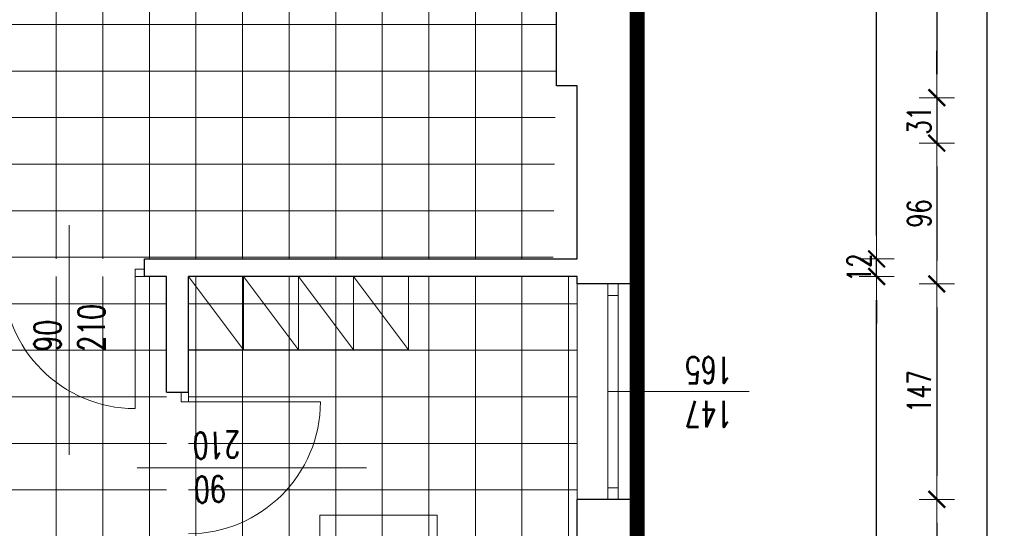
# Model space of a CAD drawing. Header units: millimetres. Extents: x -2948 to 78628, y 64669 to 215420.
# Tile 228 of 256: x 55868 to 56539, y 153618 to 153965. Entities that reach past the tile are written whole.
import ezdxf

# ---------------------------------------------------------------- set-up
doc = ezdxf.new("R2010")
doc.units = ezdxf.units.MM
doc.linetypes.add('B0301', pattern=[25, 12.5, -6.25, 0, -6.25])
doc.linetypes.add('HIDDEN', pattern=[9.525, 6.35, -3.175])
for name, color, linetype, lineweight in [('-stolarka', 103, 'Continuous', 13), ('1_OPIS_OKNA', 60, 'Continuous', 13), ('meble inst', 240, 'Continuous', 5), ('NOWE SCIANY', 3, 'Continuous', 13), ('OPIS', 2, 'Continuous', 13), ('POMOC', 1, 'Continuous', 13), ('WYMIAR', 5, 'Continuous', 13), ('ŚCIANY', 7, 'Continuous', 30)]:
    doc.layers.add(name, color=color, linetype=linetype, lineweight=lineweight)
for name, color, linetype in [('_POMOCNICZE', 252, 'Continuous'), ('C--L99b', 1, 'Continuous'), ('wymiary', 1, 'Continuous')]:
    doc.layers.add(name, color=color, linetype=linetype)
doc.styles.add('style2', font='romans.shx', dxfattribs={"width": 0.7})
doc.dimstyles.new('100', dxfattribs={"dimscale": 80, "dimtxt": 0.2, "dimasz": 0.2, "dimexe": 1.25, "dimexo": 0.625, "dimgap": 0.05, "dimtad": 1, "dimdec": 0, "dimdsep": 46, "dimlunit": 6, "dimtxsty": 'style2', "dimblk1": 'TICK', "dimblk2": 'TICK', "dimsah": 1, "dimcen": 0.2, "dimse1": 1, "dimse2": 1, "dimclrd": 256, "dimclrt": 2, "dimadec": 0, "dimazin": 0, "dimtfac": 1, "dimtdec": 0, "dimtix": 1, "dimtmove": 1, "dimatfit": 0, "dimldrblk": 'DOTSMALL', "dimfxl": 1, "dimtolj": 1, "dimtzin": 0, "dimarcsym": 0})
pattern_1 = [(270, (659746.15, 586523.536), (31.75, -6e-14), []), (360, (659746.15, 586523.536), (6e-14, 31.75), [])]

# ---------------------------------------------------------------- blocks, each defined once
blk = doc.blocks.new('A$C25880EC6')
for p, q in [((22.7, 69.55), (24.18, 62.97)), ((24.06, 69.9), (25.01, 66.15)), ((26.22, 69.89), (24.27, 63.3)), ((67.14, 69.89), (69.08, 63.3)), ((69.3, 69.9), (68.34, 66.15)), ((70.66, 69.55), (69.18, 62.97)), ((75.03, 69.72), (70.68, 69.72)), ((75.05, 69.55), (76.53, 62.97)), ((76.41, 69.9), (77.36, 66.15)), ((78.57, 69.89), (76.63, 63.3)), ((119.49, 69.89), (121.43, 63.3)), ((121.65, 69.9), (120.7, 66.15)), ((123.01, 69.55), (121.53, 62.97)), ((26.18, 59.01), (24.38, 23.68)), ((24.98, 61.87), (25.62, 61.75)), ((26.28, 60.92), (26.18, 59.01)), ((26.21, 59.01), (26.68, 58.99)), ((27.2, 59.46), (27.33, 61.93)), ((27.33, 61.93), (27.33, 62.12)), ((66.03, 61.93), (66.03, 62.12)), ((66.15, 59.46), (66.03, 61.93)), ((67.14, 59.01), (66.68, 58.99)), ((67.08, 60.92), (67.18, 59.01)), ((67.18, 59.01), (68.98, 23.68)), ((68.38, 61.87), (67.74, 61.75)), ((78.53, 59.01), (76.73, 23.68)), ((77.33, 61.87), (77.97, 61.75)), ((78.63, 60.92), (78.53, 59.01)), ((78.56, 59.01), (79.03, 58.99)), ((79.55, 59.46), (79.68, 61.93)), ((79.68, 61.93), (79.68, 62.12)), ((118.38, 61.93), (118.38, 62.12)), ((118.51, 59.46), (118.38, 61.93)), ((119.5, 59.01), (119.03, 58.99)), ((119.43, 60.92), (119.53, 59.01)), ((119.53, 59.01), (121.33, 23.68)), ((120.73, 61.87), (120.09, 61.75)), ((0, -50), (0, 50)), ((0, 50), (145.71, 50)), ((145.71, -50), (145.71, 50)), ((23.23, 18.45), (24.24, 21.14)), ((24.38, 23.68), (24.25, 21.2)), ((24.38, 23.68), (25.18, 23.64)), ((24.38, 23.68), (25.18, 23.64)), ((24.45, 17.8), (25.77, 19.71)), ((25.52, 23.48), (27.93, 20.94)), ((25.52, 23.48), (27.93, 20.94)), ((25.94, 19.8), (28.06, 19.8)), ((28.06, 20.6), (28.06, 19.8)), ((28.06, 20.6), (28.06, 19.8)), ((28.06, 19.8), (46.68, 19.8)), ((65.29, 19.8), (46.68, 19.8)), ((65.29, 20.6), (65.29, 19.8)), ((65.29, 20.6), (65.29, 19.8)), ((67.42, 19.8), (65.29, 19.8)), ((67.84, 23.48), (65.43, 20.94)), ((67.84, 23.48), (65.43, 20.94)), ((68.9, 17.8), (67.58, 19.71)), ((68.98, 23.68), (68.18, 23.64)), ((68.98, 23.68), (68.18, 23.64)), ((68.98, 23.68), (69.11, 21.2)), ((70.13, 18.45), (69.12, 21.14)), ((75.58, 18.45), (76.59, 21.14)), ((76.73, 23.68), (76.6, 21.2)), ((76.73, 23.68), (77.53, 23.64)), ((76.73, 23.68), (77.53, 23.64)), ((76.8, 17.8), (78.13, 19.71)), ((77.87, 23.48), (80.28, 20.94)), ((77.87, 23.48), (80.28, 20.94)), ((78.29, 19.8), (80.42, 19.8)), ((80.42, 20.6), (80.42, 19.8)), ((80.42, 20.6), (80.42, 19.8)), ((80.42, 19.8), (99.03, 19.8)), ((117.64, 19.8), (99.03, 19.8)), ((117.64, 20.6), (117.64, 19.8)), ((117.64, 20.6), (117.64, 19.8)), ((119.77, 19.8), (117.64, 19.8)), ((120.19, 23.48), (117.78, 20.94)), ((120.19, 23.48), (117.78, 20.94)), ((121.26, 17.8), (119.93, 19.71)), ((121.33, 23.68), (120.53, 23.64)), ((121.33, 23.68), (120.53, 23.64)), ((121.33, 23.68), (121.46, 21.2)), ((122.48, 18.45), (121.47, 21.14)), ((23.86, -19.54), (24.87, -22.23)), ((25.02, -24.77), (24.89, -22.29)), ((25.02, -24.77), (25.81, -24.72)), ((25.02, -24.77), (25.81, -24.72)), ((26.81, -60.1), (25.02, -24.77)), ((25.09, -18.88), (26.41, -20.8)), ((26.15, -24.57), (28.56, -22.03)), ((26.15, -24.57), (28.56, -22.03)), ((26.57, -20.89), (28.7, -20.89)), ((28.7, -20.89), (47.31, -20.89)), ((28.7, -21.69), (28.7, -20.89)), ((28.7, -21.69), (28.7, -20.89)), ((65.93, -20.89), (47.31, -20.89)), ((68.05, -20.89), (65.93, -20.89)), ((65.93, -21.69), (65.93, -20.89)), ((65.93, -21.69), (65.93, -20.89)), ((68.48, -24.57), (66.07, -22.03)), ((68.48, -24.57), (66.07, -22.03)), ((67.81, -60.1), (69.61, -24.77)), ((69.54, -18.88), (68.22, -20.8)), ((69.61, -24.77), (68.81, -24.72)), ((69.61, -24.77), (68.81, -24.72)), ((69.61, -24.77), (69.74, -22.29)), ((70.77, -19.54), (69.75, -22.23)), ((76.21, -19.54), (77.23, -22.23)), ((77.37, -24.77), (77.24, -22.29)), ((77.37, -24.77), (78.17, -24.72)), ((77.37, -24.77), (78.17, -24.72)), ((79.17, -60.1), (77.37, -24.77)), ((77.44, -18.88), (78.76, -20.8)), ((78.5, -24.57), (80.91, -22.03)), ((78.5, -24.57), (80.91, -22.03)), ((78.93, -20.89), (81.05, -20.89)), ((81.05, -20.89), (99.67, -20.89)), ((81.05, -21.69), (81.05, -20.89)), ((81.05, -21.69), (81.05, -20.89)), ((118.28, -20.89), (99.67, -20.89)), ((120.4, -20.89), (118.28, -20.89)), ((118.28, -21.69), (118.28, -20.89)), ((118.28, -21.69), (118.28, -20.89)), ((120.83, -24.57), (118.42, -22.03)), ((120.83, -24.57), (118.42, -22.03)), ((120.17, -60.1), (121.96, -24.77)), ((121.89, -18.88), (120.57, -20.8)), ((121.96, -24.77), (121.17, -24.72)), ((121.96, -24.77), (121.17, -24.72)), ((121.96, -24.77), (122.09, -22.29)), ((123.12, -19.54), (122.11, -22.23)), ((145.71, -50), (0, -50)), ((23.34, -70.64), (24.81, -64.06)), ((26.85, -70.98), (24.91, -64.38)), ((25.61, -62.96), (26.25, -62.84)), ((26.91, -62.01), (26.81, -60.1)), ((26.85, -60.1), (27.31, -60.07)), ((27.84, -60.55), (27.96, -63.02)), ((27.96, -63.02), (27.96, -63.21)), ((66.79, -60.55), (66.66, -63.02)), ((66.66, -63.02), (66.66, -63.21)), ((67.78, -60.1), (67.31, -60.07)), ((67.72, -62.01), (67.81, -60.1)), ((67.77, -70.98), (69.72, -64.38)), ((69.01, -62.96), (68.37, -62.84)), ((71.29, -70.64), (69.81, -64.06)), ((75.69, -70.64), (77.17, -64.06)), ((79.2, -70.98), (77.26, -64.38)), ((77.97, -62.96), (78.61, -62.84)), ((79.26, -62.01), (79.17, -60.1)), ((79.2, -60.1), (79.66, -60.07)), ((80.19, -60.55), (80.32, -63.02)), ((80.32, -63.02), (80.32, -63.21)), ((119.14, -60.55), (119.02, -63.02)), ((119.02, -63.02), (119.02, -63.21)), ((120.13, -60.1), (119.67, -60.07)), ((120.07, -62.01), (120.17, -60.1)), ((120.13, -70.98), (122.07, -64.38)), ((121.37, -62.96), (120.73, -62.84)), ((123.64, -70.64), (122.17, -64.06)), ((24.69, -70.99), (25.65, -67.24)), ((69.94, -70.99), (68.98, -67.24)), ((77.04, -70.99), (78, -67.24)), ((122.29, -70.99), (121.33, -67.24))]:
    blk.add_line(p, q)
for centre, radius, start, end in [((23.38, 69.72), 0.7, 14.51051, 194.51051), ((26.92, 69.62), 0.756, 102.60488, 165.0833), ((46.68, -18.72), 91.28, 90, 102.60488), ((46.68, -20.27), 91.28, 90, 102.39438), ((46.68, -18.72), 91.28, 77.39512, 90), ((46.68, -20.27), 91.28, 77.60562, 90), ((66.43, 69.62), 0.756, 14.9167, 77.39512), ((69.98, 69.72), 0.7, 345.48949, 165.48949), ((75.73, 69.72), 0.7, 14.51051, 194.51051), ((79.28, 69.62), 0.756, 102.60488, 165.0833), ((99.03, -18.72), 91.28, 90, 102.60488), ((99.03, -20.27), 91.28, 90, 102.39438), ((99.03, -18.72), 91.28, 77.39512, 90), ((99.03, -20.27), 91.28, 77.60562, 90), ((118.78, 69.62), 0.756, 14.9167, 77.39512), ((122.33, 69.72), 0.7, 345.48949, 165.48949), ((24.75, 63.15), 0.5, 163.58601, 211.1782), ((27.33, 72.64), 10.44, 256.15037, 268.60301), ((25.48, 60.96), 0.8, 357.08601, 79.76954), ((26.7, 59.49), 0.5, 267.02978, 357.08601), ((46.68, 164.67), 104.55, 259.33383, 280.66617), ((66.65, 59.49), 0.5, 182.91399, 272.97022), ((66.03, 72.64), 10.44, 271.39699, 283.84963), ((67.88, 60.96), 0.8, 100.23046, 182.91399), ((68.6, 63.15), 0.5, 328.8218, 16.41399), ((77.11, 63.15), 0.5, 163.58601, 211.1782), ((79.68, 72.64), 10.44, 256.15037, 268.60301), ((77.83, 60.96), 0.8, 357.08601, 79.76954), ((79.05, 59.49), 0.5, 267.02978, 357.08601), ((99.03, 164.67), 104.55, 259.33383, 280.66617), ((119.01, 59.49), 0.5, 182.91399, 272.97022), ((118.38, 72.64), 10.44, 271.39699, 283.84963), ((120.23, 60.96), 0.8, 100.23046, 182.91399), ((120.95, 63.15), 0.5, 328.8218, 16.41399), ((23.88, 18.2), 0.7, 155.87708, 324.97136), ((24.05, 21.21), 0.2, 339.37718, 357.02978), ((25.15, 23.14), 0.5, 43.51489, 87.02978), ((25.15, 23.14), 0.5, 43.51489, 87.02978), ((25.94, 19.6), 0.2, 90, 145.09695), ((27.56, 20.6), 0.5, 0, 43.51489), ((27.56, 20.6), 0.5, 0, 43.51489), ((65.79, 20.6), 0.5, 136.48511, 180), ((65.79, 20.6), 0.5, 136.48511, 180), ((67.42, 19.6), 0.2, 34.90305, 90), ((68.2, 23.14), 0.5, 92.97022, 136.48511), ((68.2, 23.14), 0.5, 92.97022, 136.48511), ((69.48, 18.2), 0.7, 215.02864, 24.12292), ((69.3, 21.21), 0.2, 182.97022, 200.62282), ((76.23, 18.2), 0.7, 155.87708, 324.97136), ((76.4, 21.21), 0.2, 339.37718, 357.02978), ((77.5, 23.14), 0.5, 43.51489, 87.02978), ((77.5, 23.14), 0.5, 43.51489, 87.02978), ((78.29, 19.6), 0.2, 90, 145.09695), ((79.92, 20.6), 0.5, 0, 43.51489), ((79.92, 20.6), 0.5, 0, 43.51489), ((118.14, 20.6), 0.5, 136.48511, 180), ((118.14, 20.6), 0.5, 136.48511, 180), ((119.77, 19.6), 0.2, 34.90305, 90), ((120.56, 23.14), 0.5, 92.97022, 136.48511), ((120.56, 23.14), 0.5, 92.97022, 136.48511), ((121.83, 18.2), 0.7, 215.02864, 24.12292), ((121.66, 21.21), 0.2, 182.97022, 200.62282), ((24.51, -19.29), 0.7, 35.02864, 204.12292), ((24.69, -22.3), 0.2, 2.97022, 20.62282), ((25.79, -24.23), 0.5, 272.97022, 316.48511), ((25.79, -24.23), 0.5, 272.97022, 316.48511), ((26.57, -20.69), 0.2, 214.90305, 270), ((28.2, -21.69), 0.5, 316.48511, 0), ((28.2, -21.69), 0.5, 316.48511, 0), ((66.43, -21.69), 0.5, 180, 223.51489), ((66.43, -21.69), 0.5, 180, 223.51489), ((68.05, -20.69), 0.2, 270, 325.09695), ((68.84, -24.23), 0.5, 223.51489, 267.02978), ((68.84, -24.23), 0.5, 223.51489, 267.02978), ((70.11, -19.29), 0.7, 335.87708, 144.97136), ((69.94, -22.3), 0.2, 159.37718, 177.02978), ((76.87, -19.29), 0.7, 35.02864, 204.12292), ((77.04, -22.3), 0.2, 2.97022, 20.62282), ((78.14, -24.23), 0.5, 272.97022, 316.48511), ((78.14, -24.23), 0.5, 272.97022, 316.48511), ((78.93, -20.69), 0.2, 214.90305, 270), ((80.55, -21.69), 0.5, 316.48511, 0), ((80.55, -21.69), 0.5, 316.48511, 0), ((118.78, -21.69), 0.5, 180, 223.51489), ((118.78, -21.69), 0.5, 180, 223.51489), ((120.4, -20.69), 0.2, 270, 325.09695), ((121.19, -24.23), 0.5, 223.51489, 267.02978), ((121.19, -24.23), 0.5, 223.51489, 267.02978), ((122.47, -19.29), 0.7, 335.87708, 144.97136), ((122.29, -22.3), 0.2, 159.37718, 177.02978), ((25.39, -64.24), 0.5, 148.8218, 196.41399), ((27.96, -73.73), 10.44, 91.39699, 103.84963), ((26.11, -62.05), 0.8, 280.23046, 2.91399), ((27.34, -60.57), 0.5, 2.91399, 92.97022), ((47.31, -165.76), 104.55, 79.33383, 100.66617), ((67.29, -60.57), 0.5, 87.02978, 177.08601), ((66.66, -73.73), 10.44, 76.15037, 88.60301), ((68.52, -62.05), 0.8, 177.08601, 259.76954), ((69.24, -64.24), 0.5, 343.58601, 31.1782), ((77.74, -64.24), 0.5, 148.8218, 196.41399), ((80.32, -73.73), 10.44, 91.39699, 103.84963), ((78.46, -62.05), 0.8, 280.23046, 2.91399), ((79.69, -60.57), 0.5, 2.91399, 92.97022), ((99.67, -165.76), 104.55, 79.33383, 100.66617), ((119.64, -60.57), 0.5, 87.02978, 177.08601), ((119.02, -73.73), 10.44, 76.15037, 88.60301), ((120.87, -62.05), 0.8, 177.08601, 259.76954), ((121.59, -64.24), 0.5, 343.58601, 31.1782), ((24.01, -70.81), 0.7, 165.48949, 345.48949), ((27.56, -70.71), 0.756, 194.9167, 257.39512), ((47.31, 17.63), 91.28, 257.39512, 270), ((47.31, 19.18), 91.28, 257.60562, 270), ((47.31, 19.18), 91.28, 270, 282.39438), ((47.31, 17.63), 91.28, 270, 282.60488), ((67.07, -70.71), 0.756, 282.60488, 345.0833), ((70.61, -70.81), 0.7, 194.51051, 14.51051), ((76.37, -70.81), 0.7, 165.48949, 345.48949), ((79.91, -70.71), 0.756, 194.9167, 257.39512), ((99.67, 17.63), 91.28, 257.39512, 270), ((99.67, 19.18), 91.28, 257.60562, 270), ((99.67, 19.18), 91.28, 270, 282.39438), ((99.67, 17.63), 91.28, 270, 282.60488), ((119.42, -70.71), 0.756, 282.60488, 345.0833), ((122.97, -70.81), 0.7, 194.51051, 14.51051)]:
    blk.add_arc(centre, radius, start, end)
at = {"extrusion": (0, 0, -1)}
for centre, major_axis, ratio, start_param, end_param in [((24.98, 62.97), (0, 1.1), 0.727273, 3.141593, 4.712389), ((24.94, 63.6), (0, 1.1), 0.727273, 3.281456, 4.018429), ((27.02, 62.12), (0.305, 0), 0.306923, -1.406459, 0.051116), ((77.33, 62.97), (0, 1.1), 0.727273, 3.141593, 4.712389), ((77.29, 63.6), (0, 1.1), 0.727273, 3.281456, 4.018429), ((79.38, 62.12), (0.305, 0), 0.306923, -1.406459, 0.051116), ((25.2, 20.77), (-0.778, 0.778), 0.727273, 3.663256, 4.730066), ((68.16, 20.76), (0.736, 0.817), 0.727273, 0.765622, 1.588473), ((77.55, 20.77), (-0.778, 0.778), 0.727273, 3.663256, 4.730066), ((120.51, 20.76), (0.736, 0.817), 0.727273, 0.765622, 1.588473), ((25.83, -21.85), (0.736, 0.817), 0.727273, 3.907214, 4.730066), ((68.79, -21.86), (-0.778, 0.778), 0.727273, 0.521663, 1.588473), ((78.19, -21.85), (0.736, 0.817), 0.727273, 3.907214, 4.730066), ((121.15, -21.86), (-0.778, 0.778), 0.727273, 0.521663, 1.588473), ((66.97, -63.21), (-0.305, 0), 0.306923, -1.406459, 0.051116), ((69.01, -64.06), (0, 1.1), 0.727273, 0, 1.570796), ((69.05, -64.69), (0, 1.1), 0.727273, 0.139864, 0.876837), ((119.32, -63.21), (-0.305, 0), 0.306923, -1.406459, 0.051116), ((121.37, -64.06), (0, 1.1), 0.727273, 0, 1.570796), ((121.4, -64.69), (0, 1.1), 0.727273, 0.139864, 0.876837)]:
    blk.add_ellipse(centre, major_axis=major_axis, ratio=ratio, start_param=start_param, end_param=end_param, dxfattribs=at)
for centre, major_axis, ratio, start_param, end_param in [((66.33, 62.12), (-0.305, 0), 0.306923, -1.406459, 0.051116), ((68.38, 62.97), (0, 1.1), 0.727273, 3.141593, 4.712389), ((68.41, 63.6), (0, 1.1), 0.727273, 3.281456, 4.018429), ((118.68, 62.12), (-0.305, 0), 0.306923, -1.406459, 0.051116), ((120.73, 62.97), (0, 1.1), 0.727273, 3.141593, 4.712389), ((120.77, 63.6), (0, 1.1), 0.727273, 3.281456, 4.018429), ((25.2, 20.76), (-0.736, 0.817), 0.727273, 0.765622, 1.588473), ((68.16, 20.77), (0.778, 0.778), 0.727273, 3.663256, 4.730066), ((77.55, 20.76), (-0.736, 0.817), 0.727273, 0.765622, 1.588473), ((120.51, 20.77), (0.778, 0.778), 0.727273, 3.663256, 4.730066), ((25.83, -21.86), (0.778, 0.778), 0.727273, 0.521663, 1.588473), ((68.79, -21.85), (-0.736, 0.817), 0.727273, 3.907214, 4.730066), ((78.18, -21.86), (0.778, 0.778), 0.727273, 0.521663, 1.588473), ((121.15, -21.85), (-0.736, 0.817), 0.727273, 3.907214, 4.730066), ((25.61, -64.06), (0, 1.1), 0.727273, 0, 1.570796), ((25.58, -64.69), (0, 1.1), 0.727273, 0.139864, 0.876837), ((27.66, -63.21), (0.305, 0), 0.306923, -1.406459, 0.051116), ((77.97, -64.06), (0, 1.1), 0.727273, 0, 1.570796), ((77.93, -64.69), (0, 1.1), 0.727273, 0.139864, 0.876837), ((80.01, -63.21), (0.305, 0), 0.306923, -1.406459, 0.051116)]:
    blk.add_ellipse(centre, major_axis=major_axis, ratio=ratio, start_param=start_param, end_param=end_param)
blk = doc.blocks.new('TICK')
at = {"color": 5}
for p, q in [((0, -0.75), (0, 0.75)), ((-1, 0), (1, 0))]:
    blk.add_line(p, q, dxfattribs=at)
at = {"const_width": 0.1}
blk.add_lwpolyline([(-0.354, -0.354), (0.354, 0.354)], dxfattribs=at)
blk = doc.blocks.new('*D1812')
at = {"layer": 'Defpoints', "color": 0, "ltscale": 2, "transparency": 16777216}
for p in [(56498.79, 154113.62), (56493.22, 153911.62), (56498.79, 153911.62)]:
    blk.add_point(p, dxfattribs=at)
at = {"layer": 'WYMIAR', "lineweight": -2, "ltscale": 2, "transparency": 16777216}
blk.add_line((56493.22, 154097.62), (56493.22, 153927.62), dxfattribs=at)
at = {"layer": 'WYMIAR', "lineweight": -2, "ltscale": 2, "transparency": 16777216, "xscale": 16, "yscale": 16, "zscale": 16}
for p, rotation in [((56493.22, 154113.62), 90), ((56493.22, 153911.62), 270)]:
    blk.add_blockref('TICK', p, dxfattribs=dict(at, rotation=rotation))
at = {"layer": 'WYMIAR', "color": 2, "ltscale": 2, "transparency": 16777216, "insert": (56481.22, 154012.62), "char_height": 16, "attachment_point": 5, "rotation": 90, "style": 'style2'}
blk.add_mtext('\\A1;202', dxfattribs=at)
blk = doc.blocks.new('_DotSmall')
at = {"layer": 'OPIS', "color": 0, "const_width": 0.5}
blk.add_lwpolyline([(-0.0625, 0, 1), (0.0625, 0, 1)], format="xyb", close=True, dxfattribs=at)
blk = doc.blocks.new('*D1813')
at = {"layer": 'Defpoints', "color": 0, "ltscale": 2, "transparency": 16777216}
for p in [(56498.79, 153911.62), (56493.22, 153880.62), (56506.14, 153880.62)]:
    blk.add_point(p, dxfattribs=at)
at = {"layer": 'WYMIAR', "lineweight": -2, "ltscale": 2, "transparency": 16777216}
for p, q in [((56493.22, 153927.62), (56493.22, 153943.62)), ((56493.22, 153911.62), (56493.22, 153880.62)), ((56493.22, 153864.62), (56493.22, 153848.62))]:
    blk.add_line(p, q, dxfattribs=at)
at = {"layer": 'WYMIAR', "lineweight": -2, "ltscale": 2, "transparency": 16777216, "xscale": 16, "yscale": 16, "zscale": 16}
for p, rotation in [((56493.22, 153911.62), 270), ((56493.22, 153880.62), 90)]:
    blk.add_blockref('TICK', p, dxfattribs=dict(at, rotation=rotation))
at = {"layer": 'WYMIAR', "color": 2, "ltscale": 2, "transparency": 16777216, "insert": (56481.22, 153896.12), "char_height": 16, "attachment_point": 5, "rotation": 90, "style": 'style2'}
blk.add_mtext('\\A1;31', dxfattribs=at)
blk = doc.blocks.new('*D1814')
at = {"layer": 'Defpoints', "color": 0, "ltscale": 2, "transparency": 16777216}
for p in [(56506.14, 153880.62), (56493.22, 153784.62), (56497.82, 153784.62)]:
    blk.add_point(p, dxfattribs=at)
at = {"layer": 'WYMIAR', "lineweight": -2, "ltscale": 2, "transparency": 16777216}
blk.add_line((56493.22, 153864.62), (56493.22, 153800.62), dxfattribs=at)
at = {"layer": 'WYMIAR', "lineweight": -2, "ltscale": 2, "transparency": 16777216, "xscale": 16, "yscale": 16, "zscale": 16}
for p, rotation in [((56493.22, 153880.62), 90), ((56493.22, 153784.62), 270)]:
    blk.add_blockref('TICK', p, dxfattribs=dict(at, rotation=rotation))
at = {"layer": 'WYMIAR', "color": 2, "ltscale": 2, "transparency": 16777216, "insert": (56481.22, 153832.62), "char_height": 16, "attachment_point": 5, "rotation": 90, "style": 'style2'}
blk.add_mtext('\\A1;96', dxfattribs=at)
blk = doc.blocks.new('*D1815')
at = {"layer": 'Defpoints', "color": 0, "ltscale": 2, "transparency": 16777216}
for p in [(56497.82, 153784.62), (56484.38, 153637.62), (56493.22, 153637.62)]:
    blk.add_point(p, dxfattribs=at)
at = {"layer": 'WYMIAR', "lineweight": -2, "ltscale": 2, "transparency": 16777216}
blk.add_line((56493.22, 153768.62), (56493.22, 153653.62), dxfattribs=at)
at = {"layer": 'WYMIAR', "lineweight": -2, "ltscale": 2, "transparency": 16777216, "xscale": 16, "yscale": 16, "zscale": 16}
for p, rotation in [((56493.22, 153784.62), 90), ((56493.22, 153637.62), 270)]:
    blk.add_blockref('TICK', p, dxfattribs=dict(at, rotation=rotation))
at = {"layer": 'WYMIAR', "color": 2, "ltscale": 2, "transparency": 16777216, "insert": (56481.22, 153711.12), "char_height": 16, "attachment_point": 5, "rotation": 90, "style": 'style2'}
blk.add_mtext('\\A1;147', dxfattribs=at)
blk = doc.blocks.new('*D1836')
at = {"layer": 'Defpoints', "color": 0, "ltscale": 2, "transparency": 16777216}
for p in [(56325.65, 153637.62), (56325.65, 153322.62), (56493.22, 153322.62)]:
    blk.add_point(p, dxfattribs=at)
at = {"layer": 'WYMIAR', "lineweight": -2, "ltscale": 2, "transparency": 16777216}
blk.add_line((56493.22, 153621.62), (56493.22, 153338.62), dxfattribs=at)
at = {"layer": 'WYMIAR', "lineweight": -2, "ltscale": 2, "transparency": 16777216, "xscale": 16, "yscale": 16, "zscale": 16}
for p, rotation in [((56493.22, 153637.62), 90), ((56493.22, 153322.62), 270)]:
    blk.add_blockref('TICK', p, dxfattribs=dict(at, rotation=rotation))
at = {"layer": 'WYMIAR', "color": 2, "ltscale": 2, "transparency": 16777216, "insert": (56481.22, 153480.12), "char_height": 16, "attachment_point": 5, "rotation": 90, "style": 'style2'}
blk.add_mtext('\\A1;315', dxfattribs=at)
blk = doc.blocks.new('*D1887')
at = {"layer": 'Defpoints', "color": 0, "ltscale": 2, "transparency": 16777216}
for p in [(56315.67, 162958.62), (56315.67, 153291.62), (56527.25, 153291.62)]:
    blk.add_point(p, dxfattribs=at)
at = {"layer": 'WYMIAR', "lineweight": -2, "ltscale": 2, "transparency": 16777216}
blk.add_line((56527.25, 162942.62), (56527.25, 153307.62), dxfattribs=at)
at = {"layer": 'WYMIAR', "lineweight": -2, "ltscale": 2, "transparency": 16777216, "xscale": 16, "yscale": 16, "zscale": 16}
for p, rotation in [((56527.25, 162958.62), 90), ((56527.25, 153291.62), 270)]:
    blk.add_blockref('TICK', p, dxfattribs=dict(at, rotation=rotation))
at = {"layer": 'WYMIAR', "color": 2, "ltscale": 2, "transparency": 16777216, "insert": (56515.25, 158125.12), "char_height": 16, "attachment_point": 5, "rotation": 90, "style": 'style2'}
blk.add_mtext('\\A1;9\xa0667', dxfattribs=at)
blk = doc.blocks.new('*D1892')
at = {"layer": 'Defpoints', "color": 0, "ltscale": 2, "transparency": 16777216}
for p in [(55045.79, 154929.14), (56288.96, 153271.14), (55045.79, 153000.28)]:
    blk.add_point(p, dxfattribs=at)
at = {"layer": 'WYMIAR', "lineweight": -2, "ltscale": 2, "transparency": 16777216}
blk.add_line((56272.96, 153000.28), (55061.79, 153000.28), dxfattribs=at)
at = {"layer": 'WYMIAR', "lineweight": -2, "ltscale": 2, "transparency": 16777216, "xscale": 16, "yscale": 16, "zscale": 16, "rotation": 180}
blk.add_blockref('TICK', (55045.79, 153000.28), dxfattribs=at)
at = {"layer": 'WYMIAR', "lineweight": -2, "ltscale": 2, "transparency": 16777216, "xscale": 16, "yscale": 16, "zscale": 16}
blk.add_blockref('TICK', (56288.96, 153000.28), dxfattribs=at)
at = {"layer": 'WYMIAR', "color": 2, "ltscale": 2, "transparency": 16777216, "insert": (55667.38, 152988.28), "char_height": 16, "attachment_point": 5, "rotation": 180, "style": 'style2'}
blk.add_mtext('\\A1;1\xa0243', dxfattribs=at)
blk = doc.blocks.new('*D1943')
at = {"layer": 'Defpoints', "color": 0, "ltscale": 2, "transparency": 16777216}
for p in [(56247.96, 153789.62), (56452.21, 153789.62), (56247.96, 153320.62)]:
    blk.add_point(p, dxfattribs=at)
at = {"layer": 'WYMIAR', "lineweight": -2, "ltscale": 2, "transparency": 16777216}
blk.add_line((56452.21, 153336.62), (56452.21, 153773.62), dxfattribs=at)
at = {"layer": 'WYMIAR', "lineweight": -2, "ltscale": 2, "transparency": 16777216, "xscale": 16, "yscale": 16, "zscale": 16}
for p, rotation in [((56452.21, 153789.62), 90), ((56452.21, 153320.62), 270)]:
    blk.add_blockref('TICK', p, dxfattribs=dict(at, rotation=rotation))
at = {"layer": 'WYMIAR', "color": 2, "ltscale": 2, "transparency": 16777216, "insert": (56440.21, 153555.12), "char_height": 16, "attachment_point": 5, "rotation": 90, "style": 'style2'}
blk.add_mtext('\\A1;469', dxfattribs=at)
blk = doc.blocks.new('*D1944')
at = {"layer": 'Defpoints', "color": 0, "ltscale": 2, "transparency": 16777216}
for p in [(56235.96, 153801.62), (56452.21, 153801.62), (56233.96, 153789.62)]:
    blk.add_point(p, dxfattribs=at)
at = {"layer": 'WYMIAR', "lineweight": -2, "ltscale": 2, "transparency": 16777216}
for p, q in [((56452.21, 153817.62), (56452.21, 153833.62)), ((56452.21, 153789.62), (56452.21, 153801.62)), ((56452.21, 153773.62), (56452.21, 153757.62))]:
    blk.add_line(p, q, dxfattribs=at)
at = {"layer": 'WYMIAR', "lineweight": -2, "ltscale": 2, "transparency": 16777216, "xscale": 16, "yscale": 16, "zscale": 16}
for p, rotation in [((56452.21, 153801.62), 270), ((56452.21, 153789.62), 90)]:
    blk.add_blockref('TICK', p, dxfattribs=dict(at, rotation=rotation))
at = {"layer": 'WYMIAR', "color": 2, "ltscale": 2, "transparency": 16777216, "insert": (56440.21, 153795.62), "char_height": 16, "attachment_point": 5, "rotation": 90, "style": 'style2'}
blk.add_mtext('\\A1;12', dxfattribs=at)
blk = doc.blocks.new('*D1945')
at = {"layer": 'Defpoints', "color": 0, "ltscale": 2, "transparency": 16777216}
for p in [(56231.75, 155119.62), (56452.21, 155119.62), (56231.75, 153801.62)]:
    blk.add_point(p, dxfattribs=at)
at = {"layer": 'WYMIAR', "lineweight": -2, "ltscale": 2, "transparency": 16777216}
blk.add_line((56452.21, 153817.62), (56452.21, 155103.62), dxfattribs=at)
at = {"layer": 'WYMIAR', "lineweight": -2, "ltscale": 2, "transparency": 16777216, "xscale": 16, "yscale": 16, "zscale": 16}
for p, rotation in [((56452.21, 155119.62), 90), ((56452.21, 153801.62), 270)]:
    blk.add_blockref('TICK', p, dxfattribs=dict(at, rotation=rotation))
at = {"layer": 'WYMIAR', "color": 2, "ltscale": 2, "transparency": 16777216, "insert": (56440.21, 154460.62), "char_height": 16, "attachment_point": 5, "rotation": 90, "style": 'style2'}
blk.add_mtext('\\A1;1\xa0318', dxfattribs=at)

msp = doc.modelspace()

# ---------------------------------------------------------------- hatches: boundary and pattern name
at = {"layer": '_POMOCNICZE', "lineweight": 13, "true_color": 0x139b48, "extrusion": (-8.85905e-08, -2.09366e-08, 1)}
h = msp.add_hatch(dxfattribs=at)
h.set_pattern_fill('ANSI37', color=114, scale=10, angle=135)
h.set_pattern_definition(pattern_1)
h.paths.add_polyline_path([(56247.96, 155119.62), (55379.96, 155120.62), (55379.96, 153801.62), (56231.75, 153801.62)])
at = {"layer": '_POMOCNICZE', "lineweight": 13, "true_color": 0xf8991e, "extrusion": (-8.85905e-08, -2.09366e-08, 1)}
h = msp.add_hatch(dxfattribs=at)
h.set_pattern_fill('ANSI37', color=30, scale=10, angle=135)
h.set_pattern_definition(pattern_1)
h.paths.add_polyline_path([(55967.96, 153789.62), (55809.96, 153789.62), (55809.96, 153320.62), (55967.96, 153320.62)])
h = msp.add_hatch(dxfattribs=at)
h.set_pattern_fill('ANSI37', color=30, scale=10, angle=135)
h.set_pattern_definition(pattern_1)
h.paths.add_polyline_path([(56247.96, 153789.62), (55982.96, 153789.62), (55982.96, 153320.62), (56247.96, 153320.62)])

# ---------------------------------------------------------------- linework, layer by layer
at = {"layer": '-stolarka'}
for p, q in [((56268.96, 153784.62), (56268.96, 153637.62)), ((56275.96, 153784.62), (56275.96, 153637.62)), ((56275.96, 153784.62), (56275.96, 153637.62)), ((56275.96, 153776.62), (56268.96, 153776.62)), ((56275.96, 153776.62), (56268.96, 153776.62)), ((56275.96, 153645.62), (56268.96, 153645.62)), ((56275.96, 153645.62), (56268.96, 153645.62))]:
    msp.add_line(p, q, dxfattribs=at)
at = {"layer": '1_OPIS_OKNA'}
msp.add_line((56365.29, 153711.12), (56268.96, 153711.12), dxfattribs=at)
msp.add_line((56365.29, 153711.12), (56268.96, 153711.12), dxfattribs=at)
at = {"layer": 'C--L99b', "color": 12, "linetype": 'B0301', "true_color": 0xdb0000, "const_width": 10.37}
msp.add_lwpolyline([(56288.96, 162958.62), (56288.96, 153291.62)], dxfattribs=at)
at = {"layer": 'NOWE SCIANY'}
for p, q in [((55901.65, 153668.06), (55901.65, 153824.62)), ((55946.65, 153789.62), (55946.65, 153794.62)), ((55953.15, 153794.62), (55946.65, 153794.62)), ((55982.96, 153765.12), (55982.96, 153758.62)), ((55977.96, 153710.72), (55977.96, 153704.22)), ((55982.96, 153704.22), (55982.96, 153710.72)), ((55982.96, 153704.22), (55977.96, 153704.22)), ((56104.53, 153659.22), (55947.96, 153659.22))]:
    msp.add_line(p, q, dxfattribs=at)
at = {"layer": 'NOWE SCIANY', "ltscale": 2}
for p, q in [((55946.65, 153789.62), (55946.65, 153699.62)), ((55982.96, 153704.22), (56072.96, 153704.22))]:
    msp.add_line(p, q, dxfattribs=at)
at = {"layer": 'NOWE SCIANY', "linetype": 'HIDDEN', "ltscale": 2}
msp.add_line((55953.15, 153789.62), (55946.65, 153789.62), dxfattribs=at)
at = {"layer": 'NOWE SCIANY', "ltscale": 2}
for points in [[(56247.96, 153801.62), (55953.15, 153801.62)], [(55953.15, 153794.62), (55953.15, 153789.62), (55953.15, 153801.62)], [(55946.65, 153789.62), (55967.96, 153789.62)], [(55982.96, 153789.62), (56247.96, 153789.62)], [(55977.96, 153710.72), (55982.96, 153710.72), (55967.96, 153710.72)]]:
    msp.add_lwpolyline(points, dxfattribs=at)
for centre, start, end in [((55946.65, 153789.62), 180, 270), ((55982.96, 153704.22), 270, 0)]:
    msp.add_arc(centre, 90, start, end, dxfattribs=at)
at = {"layer": 'POMOC'}
for p, q in [((56247.96, 153637.62), (56247.96, 153784.62)), ((56288.96, 153784.62), (56288.96, 153637.62)), ((56288.96, 153784.62), (56288.96, 153637.62))]:
    msp.add_line(p, q, dxfattribs=at)
at = {"layer": 'wymiary', "lineweight": 5}
for p, q in [((55982.96, 153789.62), (56020.46, 153739.62)), ((56020.46, 153789.62), (56057.96, 153739.62)), ((56057.96, 153789.62), (56095.46, 153739.62)), ((56095.46, 153789.62), (56132.96, 153739.62))]:
    msp.add_line(p, q, dxfattribs=at)
for points in [[(56020.46, 153789.62), (55982.96, 153789.62), (55982.96, 153739.62), (56020.46, 153739.62)], [(56057.96, 153789.62), (56020.46, 153789.62), (56020.46, 153739.62), (56057.96, 153739.62)], [(56057.96, 153789.62), (56020.46, 153789.62), (56020.46, 153739.62), (56057.96, 153739.62)], [(56095.46, 153789.62), (56057.96, 153789.62), (56057.96, 153739.62), (56095.46, 153739.62)], [(56132.96, 153789.62), (56095.46, 153789.62), (56095.46, 153739.62), (56132.96, 153739.62)]]:
    msp.add_lwpolyline(points, close=True, dxfattribs=at)
at = {"layer": 'ŚCIANY', "ltscale": 2}
for p, q in [((56233.96, 153923.62), (56233.96, 154113.58)), ((56288.96, 153784.62), (56288.96, 154113.62)), ((56288.96, 153784.62), (56288.96, 154113.62)), ((56233.96, 153919.62), (56233.96, 153923.62)), ((56247.96, 153919.62), (56233.96, 153919.62)), ((56247.96, 153801.62), (56247.96, 153919.62)), ((56288.96, 153880.62), (56288.96, 153911.62)), ((55967.96, 153710.72), (55967.96, 153789.62)), ((55967.96, 153710.72), (55967.96, 153789.62)), ((55967.96, 153710.72), (55967.96, 153789.62)), ((55982.96, 153710.72), (55982.96, 153789.62)), ((55982.96, 153710.72), (55982.96, 153789.62)), ((55982.96, 153710.72), (55982.96, 153789.62)), ((56247.96, 153784.62), (56247.96, 153789.62)), ((56288.96, 153784.62), (56247.96, 153784.62)), ((56288.96, 153784.62), (56247.96, 153784.62)), ((56247.96, 153547.62), (56247.96, 153637.62)), ((56288.96, 153637.62), (56247.96, 153637.62)), ((56288.96, 153637.62), (56247.96, 153637.62)), ((56288.96, 153322.62), (56288.96, 153637.62)), ((56288.96, 153322.62), (56288.96, 153637.62))]:
    msp.add_line(p, q, dxfattribs=at)
for points in [[(55967.96, 153789.62), (55953.15, 153789.62), (55953.15, 153801.62), (56247.96, 153801.62)], [(56247.96, 153789.62), (55982.96, 153789.62)], [(55967.96, 153710.72), (55982.96, 153710.72)]]:
    msp.add_lwpolyline(points, dxfattribs=at)

# ---------------------------------------------------------------- block references
at = {"layer": 'meble inst', "lineweight": 5, "ltscale": 0.02, "xscale": 0.8000000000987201, "yscale": 0.8000000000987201, "zscale": 0.8000000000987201, "rotation": 269.9999999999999}
msp.add_blockref('A$C25880EC6', (56112.7, 153627), dxfattribs=at)

# ---------------------------------------------------------------- texts
at = {"layer": '1_OPIS_OKNA', "ltscale": 0.2, "insert": (56353.96, 153686.83), "char_height": 18, "width": 280.1371, "attachment_point": 1, "rotation": 179.99152, "style": 'style2'}
msp.add_mtext('147\\P165', dxfattribs=at)
msp.add_mtext('147\\P165', dxfattribs=at)
at = {"layer": 'NOWE SCIANY', "linetype": 'Continuous', "ltscale": 0.2, "char_height": 18, "width": 280.1371, "style": 'style2'}
for insert, attachment_point, rotation in [((55925.94, 153738.51), 7, 90.00848), ((55987.02, 153635.2), 3, 181.62096)]:
    msp.add_mtext('90\\P210', dxfattribs=dict(at, insert=insert, attachment_point=attachment_point, rotation=rotation))

# ---------------------------------------------------------------- dimensions: what is measured, and where the dimension line sits
at = {"layer": 'WYMIAR', "ltscale": 2}
for base, p1, p2, angle, picture, middle in [((56527.25, 153291.62), (56315.67, 162958.62), (56315.67, 153291.62), 90, '*D1887', (56515.25, 158125.12)), ((56452.21, 155119.62), (56231.75, 153801.62), (56231.75, 155119.62), 90, '*D1945', (56440.21, 154460.62)), ((55045.79, 153000.28), (56288.96, 153271.14), (55045.79, 154929.14), 180, '*D1892', (55667.38, 152988.28)), ((56493.22, 153911.62), (56498.79, 154113.62), (56498.79, 153911.62), 90, '*D1812', (56481.22, 154012.62)), ((56493.22, 153880.62), (56498.79, 153911.62), (56506.14, 153880.62), 90, '*D1813', (56481.22, 153896.12)), ((56493.22, 153784.62), (56506.14, 153880.62), (56497.82, 153784.62), 90, '*D1814', (56481.22, 153832.62)), ((56452.21, 153801.62), (56233.96, 153789.62), (56235.96, 153801.62), 90, '*D1944', (56440.21, 153795.62)), ((56452.21, 153789.62), (56247.96, 153320.62), (56247.96, 153789.62), 90, '*D1943', (56440.21, 153555.12)), ((56493.22, 153637.62), (56497.82, 153784.62), (56484.38, 153637.62), 90, '*D1815', (56481.22, 153711.12))]:
    dim = msp.add_linear_dim(base=base, p1=p1, p2=p2, angle=angle, dimstyle='100', dxfattribs=at)
    dim.commit()
    dim.dimension.update_dxf_attribs({"geometry": picture, "text_midpoint": middle})
dim = msp.add_aligned_dim(p1=(56325.65, 153637.62), p2=(56325.65, 153322.62), distance=167.57, dimstyle='100', dxfattribs=at)
dim.commit()
dim.dimension.update_dxf_attribs({"geometry": '*D1836', "text_midpoint": (56481.22, 153480.12)})

doc.saveas('drawing.dxf')
